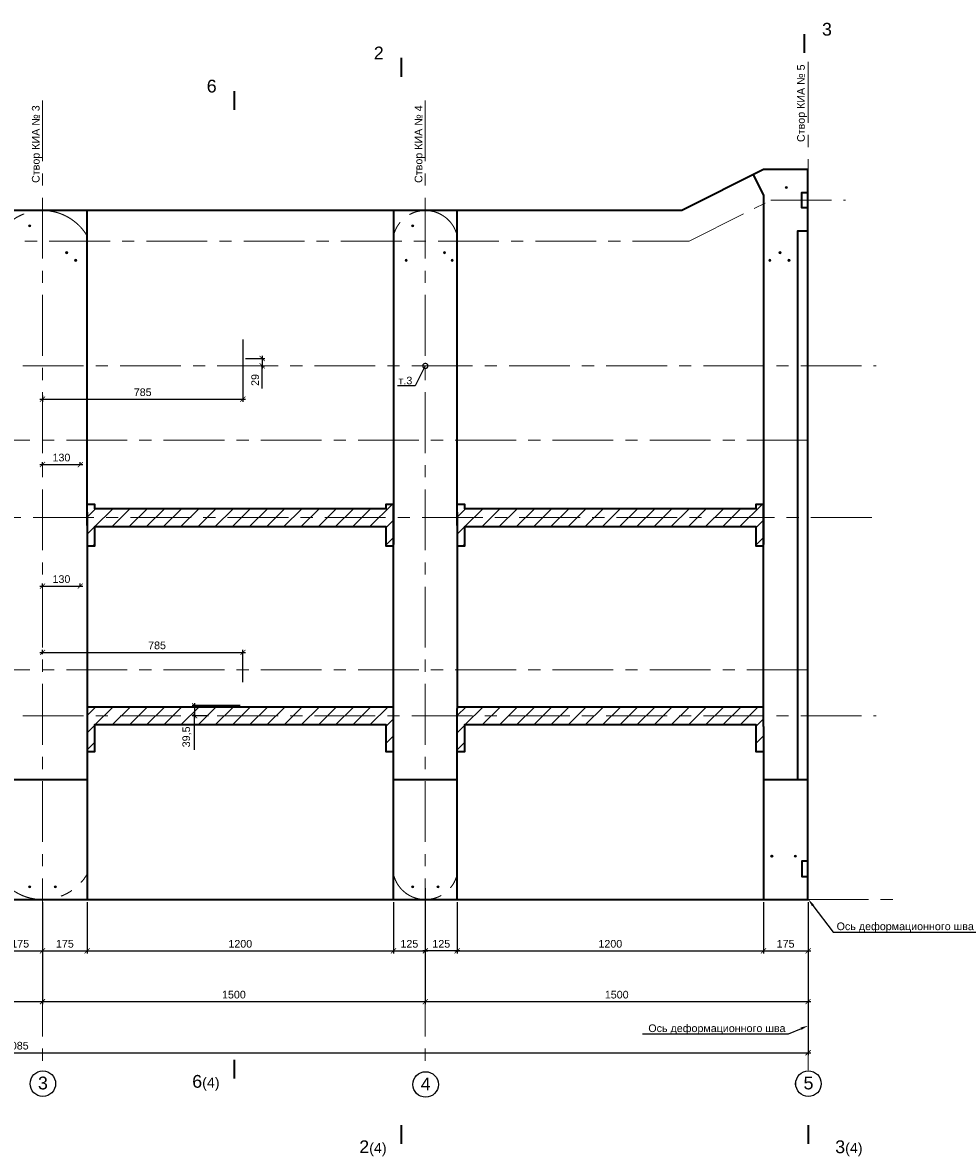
# Model space of a CAD drawing. Header units: millimetres. Extents: x -695122 to 440517, y 417968 to 574899.
# Tile 26 of 39: x 322321 to 358872, y 475344 to 519650. Entities that reach past the tile are written whole.
import ezdxf
from ezdxf import colors
from ezdxf.entities.mleader import LeaderData, LeaderLine
from ezdxf.math import Vec2, Vec3

# ---------------------------------------------------------------- set-up
doc = ezdxf.new("R2010")
doc.units = ezdxf.units.MM
doc.linetypes.add('PHANTOM', pattern=[63.5, 31.75, -6.35, 6.35, -6.35, 6.35, -6.35])
doc.linetypes.add('осевая', pattern=[50.8, 31.75, -6.35, 6.35, -6.35])
for name, color, linetype, lineweight in [('Бетон', 7, 'Continuous', 50), ('ГТО-2_Размеры', 7, 'Continuous', 15), ('Отдел_Выноски(стрелка)', 7, 'Continuous', 15), ('Отдел_Заглавные надписи', 7, 'Continuous', 30), ('Отдел_Разрезы. Сечения. Узлы', 7, 'Continuous', 15)]:
    doc.layers.add(name, color=color, linetype=linetype, lineweight=lineweight)
doc.layers.add('ГП_Штриховки', color=7, linetype='Continuous')
doc.layers.add('Оси', color=1, linetype='осевая')
doc.styles.add('arial', font='arial.ttf')
doc.styles.add('аrial', font='arial.ttf')
doc.styles.add('ариал 0.9', font='arial.ttf', dxfattribs={"width": 0.9})
doc.styles.add('ГТО-2', font='arial.ttf')
doc.styles.add('Рогун1', font='arial.ttf')
doc.dimstyles.new('100 мм', dxfattribs={"dimscale": 100, "dimtxt": 3.5, "dimasz": 2, "dimexe": 1, "dimexo": 1, "dimgap": 1.2, "dimtad": 1, "dimdec": 0, "dimlfac": 0.1, "dimrnd": 0.0001, "dimtxsty": 'Рогун1', "dimblk": 'ARCHTICK', "dimcen": 2.5, "dimdle": 1, "dimaunit": 1, "dimadec": 1, "dimazin": 0, "dimtfac": 1, "dimtdec": 0, "dimtmove": 1, "dimatfit": 3, "dimldrblk": 'ARCHTICK', "dimfxl": 1, "dimtfill": 1, "dimarcsym": 0})

# ---------------------------------------------------------------- blocks, each defined once
blk = doc.blocks.new('_ArchTick')
at = {"color": 0, "linetype": 'ByBlock', "const_width": 0.15}
blk.add_lwpolyline([(-0.5, -0.5), (0.5, 0.5)], dxfattribs=at)
blk = doc.blocks.new('*D14')
at = {"layer": 'Defpoints', "color": 0, "transparency": 16777216}
for p in [(308101, 485289), (323101, 485289), (323101, 481289)]:
    blk.add_point(p, dxfattribs=at)
at = {"layer": 'ГТО-2_Размеры', "color": 0, "lineweight": -2, "transparency": 16777216}
for p, q in [((308101, 485189), (308101, 481189)), ((323101, 485189), (323101, 481189)), ((308001, 481289), (323201, 481289))]:
    blk.add_line(p, q, dxfattribs=at)
at = {"layer": 'ГТО-2_Размеры', "color": 0, "lineweight": -2, "transparency": 16777216, "xscale": 200, "yscale": 200, "zscale": 200, "rotation": 180}
blk.add_blockref('_ArchTick', (308101, 481289), dxfattribs=at)
at = {"layer": 'ГТО-2_Размеры', "color": 0, "lineweight": -2, "transparency": 16777216, "xscale": 200, "yscale": 200, "zscale": 200}
blk.add_blockref('_ArchTick', (323101, 481289), dxfattribs=at)
at = {"layer": 'ГТО-2_Размеры', "color": 0, "transparency": 16777216, "insert": (315601, 481562), "char_height": 300, "attachment_point": 5, "style": 'Рогун1'}
blk.add_mtext('1500', dxfattribs=at)
blk = doc.blocks.new('*D15')
at = {"layer": 'Defpoints', "color": 0, "transparency": 16777216}
for p in [(323101, 485289), (338101, 485289), (338101, 481289)]:
    blk.add_point(p, dxfattribs=at)
at = {"layer": 'ГТО-2_Размеры', "color": 0, "lineweight": -2, "transparency": 16777216}
for p, q in [((323101, 485189), (323101, 481189)), ((338101, 485189), (338101, 481189)), ((323001, 481289), (338201, 481289))]:
    blk.add_line(p, q, dxfattribs=at)
at = {"layer": 'ГТО-2_Размеры', "color": 0, "lineweight": -2, "transparency": 16777216, "xscale": 200, "yscale": 200, "zscale": 200, "rotation": 180}
blk.add_blockref('_ArchTick', (323101, 481289), dxfattribs=at)
at = {"layer": 'ГТО-2_Размеры', "color": 0, "lineweight": -2, "transparency": 16777216, "xscale": 200, "yscale": 200, "zscale": 200}
blk.add_blockref('_ArchTick', (338101, 481289), dxfattribs=at)
at = {"layer": 'ГТО-2_Размеры', "color": 0, "transparency": 16777216, "insert": (330601, 481562), "char_height": 300, "attachment_point": 5, "style": 'Рогун1'}
blk.add_mtext('1500', dxfattribs=at)
blk = doc.blocks.new('*D32')
at = {"layer": 'Defpoints', "color": 0, "transparency": 16777216}
for p in [(338101, 485289), (353101, 485289), (353101, 481289)]:
    blk.add_point(p, dxfattribs=at)
at = {"layer": 'ГТО-2_Размеры', "color": 0, "lineweight": -2, "transparency": 16777216}
for p, q in [((338101, 485189), (338101, 481189)), ((353101, 485189), (353101, 481189)), ((338001, 481289), (353201, 481289))]:
    blk.add_line(p, q, dxfattribs=at)
at = {"layer": 'ГТО-2_Размеры', "color": 0, "lineweight": -2, "transparency": 16777216, "xscale": 200, "yscale": 200, "zscale": 200, "rotation": 180}
blk.add_blockref('_ArchTick', (338101, 481289), dxfattribs=at)
at = {"layer": 'ГТО-2_Размеры', "color": 0, "lineweight": -2, "transparency": 16777216, "xscale": 200, "yscale": 200, "zscale": 200}
blk.add_blockref('_ArchTick', (353101, 481289), dxfattribs=at)
at = {"layer": 'ГТО-2_Размеры', "color": 0, "transparency": 16777216, "insert": (345601, 481562), "char_height": 300, "attachment_point": 5, "style": 'Рогун1'}
blk.add_mtext('1500', dxfattribs=at)
blk = doc.blocks.new('*D33')
at = {"layer": 'Defpoints', "color": 0, "transparency": 16777216}
for p in [(292251, 485289), (353101, 485289), (353101, 479289)]:
    blk.add_point(p, dxfattribs=at)
at = {"layer": 'ГТО-2_Размеры', "color": 0, "lineweight": -2, "transparency": 16777216}
for p, q in [((292251, 485189), (292251, 479189)), ((353101, 485189), (353101, 479189)), ((292151, 479289), (353201, 479289))]:
    blk.add_line(p, q, dxfattribs=at)
at = {"layer": 'ГТО-2_Размеры', "color": 0, "lineweight": -2, "transparency": 16777216, "xscale": 200, "yscale": 200, "zscale": 200, "rotation": 180}
blk.add_blockref('_ArchTick', (292251, 479289), dxfattribs=at)
at = {"layer": 'ГТО-2_Размеры', "color": 0, "lineweight": -2, "transparency": 16777216, "xscale": 200, "yscale": 200, "zscale": 200}
blk.add_blockref('_ArchTick', (353101, 479289), dxfattribs=at)
at = {"layer": 'ГТО-2_Размеры', "color": 0, "transparency": 16777216, "insert": (322091, 479562), "char_height": 300, "attachment_point": 5, "style": 'Рогун1'}
blk.add_mtext('6085', dxfattribs=at)
blk = doc.blocks.new('*D20')
at = {"layer": 'Defpoints', "color": 0, "transparency": 16777216}
for p in [(323101, 485289), (324851, 485289), (324851, 483281)]:
    blk.add_point(p, dxfattribs=at)
at = {"layer": 'ГТО-2_Размеры', "color": 0, "lineweight": -2, "transparency": 16777216}
for p, q in [((323101, 485189), (323101, 483181)), ((324851, 485189), (324851, 483181)), ((323001, 483281), (324951, 483281))]:
    blk.add_line(p, q, dxfattribs=at)
at = {"layer": 'ГТО-2_Размеры', "color": 0, "lineweight": -2, "transparency": 16777216, "xscale": 200, "yscale": 200, "zscale": 200, "rotation": 180}
blk.add_blockref('_ArchTick', (323101, 483281), dxfattribs=at)
at = {"layer": 'ГТО-2_Размеры', "color": 0, "lineweight": -2, "transparency": 16777216, "xscale": 200, "yscale": 200, "zscale": 200}
blk.add_blockref('_ArchTick', (324851, 483281), dxfattribs=at)
at = {"layer": 'ГТО-2_Размеры', "color": 0, "transparency": 16777216, "insert": (323976, 483554), "char_height": 300, "attachment_point": 5, "style": 'Рогун1'}
blk.add_mtext('175', dxfattribs=at)
blk = doc.blocks.new('*D21')
at = {"layer": 'Defpoints', "color": 0, "transparency": 16777216}
for p in [(339351, 485289), (351351, 485289), (351351, 483281)]:
    blk.add_point(p, dxfattribs=at)
at = {"layer": 'ГТО-2_Размеры', "color": 0, "lineweight": -2, "transparency": 16777216}
for p, q in [((339351, 485189), (339351, 483181)), ((351351, 485189), (351351, 483181)), ((339251, 483281), (351451, 483281))]:
    blk.add_line(p, q, dxfattribs=at)
at = {"layer": 'ГТО-2_Размеры', "color": 0, "lineweight": -2, "transparency": 16777216, "xscale": 200, "yscale": 200, "zscale": 200, "rotation": 180}
blk.add_blockref('_ArchTick', (339351, 483281), dxfattribs=at)
at = {"layer": 'ГТО-2_Размеры', "color": 0, "lineweight": -2, "transparency": 16777216, "xscale": 200, "yscale": 200, "zscale": 200}
blk.add_blockref('_ArchTick', (351351, 483281), dxfattribs=at)
at = {"layer": 'ГТО-2_Размеры', "color": 0, "transparency": 16777216, "insert": (345351, 483554), "char_height": 300, "attachment_point": 5, "style": 'Рогун1'}
blk.add_mtext('1200', dxfattribs=at)
blk = doc.blocks.new('*D22')
at = {"layer": 'Defpoints', "color": 0, "transparency": 16777216}
for p in [(338101, 485836), (339351, 485289), (338101, 483281)]:
    blk.add_point(p, dxfattribs=at)
at = {"layer": 'ГТО-2_Размеры', "color": 0, "lineweight": -2, "transparency": 16777216}
for p, q in [((338101, 485736), (338101, 483181)), ((339351, 485189), (339351, 483181)), ((339451, 483281), (338001, 483281))]:
    blk.add_line(p, q, dxfattribs=at)
at = {"layer": 'ГТО-2_Размеры', "color": 0, "lineweight": -2, "transparency": 16777216, "xscale": 200, "yscale": 200, "zscale": 200, "rotation": 180}
blk.add_blockref('_ArchTick', (338101, 483281), dxfattribs=at)
at = {"layer": 'ГТО-2_Размеры', "color": 0, "lineweight": -2, "transparency": 16777216, "xscale": 200, "yscale": 200, "zscale": 200}
blk.add_blockref('_ArchTick', (339351, 483281), dxfattribs=at)
at = {"layer": 'ГТО-2_Размеры', "color": 0, "transparency": 16777216, "insert": (338726, 483554), "char_height": 300, "attachment_point": 5, "style": 'Рогун1'}
blk.add_mtext('125', dxfattribs=at)
blk = doc.blocks.new('*D23')
at = {"layer": 'Defpoints', "color": 0, "transparency": 16777216}
for p in [(324851, 485289), (336851, 485289), (336851, 483281)]:
    blk.add_point(p, dxfattribs=at)
at = {"layer": 'ГТО-2_Размеры', "color": 0, "lineweight": -2, "transparency": 16777216}
for p, q in [((324851, 485189), (324851, 483181)), ((336851, 485189), (336851, 483181)), ((324751, 483281), (336951, 483281))]:
    blk.add_line(p, q, dxfattribs=at)
at = {"layer": 'ГТО-2_Размеры', "color": 0, "lineweight": -2, "transparency": 16777216, "xscale": 200, "yscale": 200, "zscale": 200, "rotation": 180}
blk.add_blockref('_ArchTick', (324851, 483281), dxfattribs=at)
at = {"layer": 'ГТО-2_Размеры', "color": 0, "lineweight": -2, "transparency": 16777216, "xscale": 200, "yscale": 200, "zscale": 200}
blk.add_blockref('_ArchTick', (336851, 483281), dxfattribs=at)
at = {"layer": 'ГТО-2_Размеры', "color": 0, "transparency": 16777216, "insert": (330851, 483554), "char_height": 300, "attachment_point": 5, "style": 'Рогун1'}
blk.add_mtext('1200', dxfattribs=at)
blk = doc.blocks.new('*D24')
at = {"layer": 'Defpoints', "color": 0, "transparency": 16777216}
for p in [(338101, 485836), (336851, 485289), (338101, 483281)]:
    blk.add_point(p, dxfattribs=at)
at = {"layer": 'ГТО-2_Размеры', "color": 0, "lineweight": -2, "transparency": 16777216}
for p, q in [((338101, 485736), (338101, 483181)), ((336851, 485189), (336851, 483181)), ((336751, 483281), (338201, 483281))]:
    blk.add_line(p, q, dxfattribs=at)
at = {"layer": 'ГТО-2_Размеры', "color": 0, "lineweight": -2, "transparency": 16777216, "xscale": 200, "yscale": 200, "zscale": 200, "rotation": 180}
blk.add_blockref('_ArchTick', (336851, 483281), dxfattribs=at)
at = {"layer": 'ГТО-2_Размеры', "color": 0, "lineweight": -2, "transparency": 16777216, "xscale": 200, "yscale": 200, "zscale": 200}
blk.add_blockref('_ArchTick', (338101, 483281), dxfattribs=at)
at = {"layer": 'ГТО-2_Размеры', "color": 0, "transparency": 16777216, "insert": (337476, 483554), "char_height": 300, "attachment_point": 5, "style": 'Рогун1'}
blk.add_mtext('125', dxfattribs=at)
blk = doc.blocks.new('*D35')
at = {"layer": 'Defpoints', "color": 0, "transparency": 16777216}
for p in [(351351, 485289), (353101, 485289), (353101, 483281)]:
    blk.add_point(p, dxfattribs=at)
at = {"layer": 'ГТО-2_Размеры', "color": 0, "lineweight": -2, "transparency": 16777216}
for p, q in [((351351, 485189), (351351, 483181)), ((353101, 485189), (353101, 483181)), ((351251, 483281), (353201, 483281))]:
    blk.add_line(p, q, dxfattribs=at)
at = {"layer": 'ГТО-2_Размеры', "color": 0, "lineweight": -2, "transparency": 16777216, "xscale": 200, "yscale": 200, "zscale": 200, "rotation": 180}
blk.add_blockref('_ArchTick', (351351, 483281), dxfattribs=at)
at = {"layer": 'ГТО-2_Размеры', "color": 0, "lineweight": -2, "transparency": 16777216, "xscale": 200, "yscale": 200, "zscale": 200}
blk.add_blockref('_ArchTick', (353101, 483281), dxfattribs=at)
at = {"layer": 'ГТО-2_Размеры', "color": 0, "transparency": 16777216, "insert": (352219, 483554), "char_height": 300, "attachment_point": 5, "style": 'Рогун1'}
blk.add_mtext('175', dxfattribs=at)
blk = doc.blocks.new('*D73')
at = {"layer": 'Defpoints', "color": 0, "transparency": 16777216}
for p in [(321351, 485289), (323101, 485289), (323101, 483285)]:
    blk.add_point(p, dxfattribs=at)
at = {"layer": 'ГТО-2_Размеры', "color": 0, "lineweight": -2, "transparency": 16777216}
for p, q in [((321351, 485189), (321351, 483185)), ((323101, 485189), (323101, 483185)), ((321251, 483285), (323201, 483285))]:
    blk.add_line(p, q, dxfattribs=at)
at = {"layer": 'ГТО-2_Размеры', "color": 0, "lineweight": -2, "transparency": 16777216, "xscale": 200, "yscale": 200, "zscale": 200, "rotation": 180}
blk.add_blockref('_ArchTick', (321351, 483285), dxfattribs=at)
at = {"layer": 'ГТО-2_Размеры', "color": 0, "lineweight": -2, "transparency": 16777216, "xscale": 200, "yscale": 200, "zscale": 200}
blk.add_blockref('_ArchTick', (323101, 483285), dxfattribs=at)
at = {"layer": 'ГТО-2_Размеры', "color": 0, "transparency": 16777216, "insert": (322226, 483558), "char_height": 300, "attachment_point": 5, "style": 'Рогун1'}
blk.add_mtext('175', dxfattribs=at)
blk = doc.blocks.new('_DotSmall')
at = {"color": 0, "linetype": 'ByBlock', "const_width": 0.5}
blk.add_lwpolyline([(-0.0625, 0, 1), (0.0625, 0, 1)], format="xyb", close=True, dxfattribs=at)
blk = doc.blocks.new('*D297')
at = {"layer": 'Defpoints', "color": 0, "transparency": 16777216}
for p in [(330951, 494974), (323101, 494801), (330951, 493708)]:
    blk.add_point(p, dxfattribs=at)
at = {"layer": 'ГТО-2_Размеры', "color": 0, "lineweight": -2, "transparency": 16777216}
for p, q in [((323001, 494974), (331051, 494974)), ((323101, 494901), (323101, 495074)), ((330951, 493808), (330951, 495074))]:
    blk.add_line(p, q, dxfattribs=at)
at = {"layer": 'ГТО-2_Размеры', "color": 0, "lineweight": -2, "transparency": 16777216, "xscale": 200, "yscale": 200, "zscale": 200, "rotation": 180}
blk.add_blockref('_ArchTick', (323101, 494974), dxfattribs=at)
at = {"layer": 'ГТО-2_Размеры', "color": 0, "lineweight": -2, "transparency": 16777216, "xscale": 200, "yscale": 200, "zscale": 200}
blk.add_blockref('_ArchTick', (330951, 494974), dxfattribs=at)
at = {"layer": 'ГТО-2_Размеры', "color": 0, "transparency": 16777216, "insert": (327589, 495247), "char_height": 300, "attachment_point": 5, "style": 'Рогун1'}
blk.add_mtext('785', dxfattribs=at)
blk = doc.blocks.new('*D298')
at = {"layer": 'Defpoints', "color": 0, "transparency": 16777216}
for p in [(330949, 492889), (329060, 492494), (329702, 492494)]:
    blk.add_point(p, dxfattribs=at)
at = {"layer": 'ГТО-2_Размеры', "color": 0, "lineweight": -2, "transparency": 16777216}
for p, q in [((330849, 492889), (328960, 492889)), ((329060, 492989), (329060, 492394)), ((329602, 492494), (328960, 492494)), ((329060, 491153), (329060, 492494))]:
    blk.add_line(p, q, dxfattribs=at)
at = {"layer": 'ГТО-2_Размеры', "color": 0, "lineweight": -2, "transparency": 16777216, "xscale": 200, "yscale": 200, "zscale": 200}
for p, rotation in [((329060, 492889), 90), ((329060, 492494), 270)]:
    blk.add_blockref('_ArchTick', p, dxfattribs=dict(at, rotation=rotation))
at = {"layer": 'ГТО-2_Размеры', "color": 0, "transparency": 16777216, "insert": (328760, 491663), "char_height": 300, "attachment_point": 5, "rotation": 90, "style": 'Рогун1'}
blk.add_mtext('39,5', dxfattribs=at)
blk = doc.blocks.new('*D299')
at = {"layer": 'Defpoints', "color": 0, "transparency": 16777216}
for p in [(330951, 506489), (331564, 506199), (331708, 506199)]:
    blk.add_point(p, dxfattribs=at)
at = {"layer": 'ГТО-2_Размеры', "color": 0, "lineweight": -2, "transparency": 16777216}
for p, q in [((331051, 506489), (331808, 506489)), ((331708, 506589), (331708, 506099)), ((331664, 506199), (331808, 506199)), ((331708, 505311), (331708, 506199))]:
    blk.add_line(p, q, dxfattribs=at)
at = {"layer": 'ГТО-2_Размеры', "color": 0, "lineweight": -2, "transparency": 16777216, "xscale": 200, "yscale": 200, "zscale": 200}
for p, rotation in [((331708, 506489), 90), ((331708, 506199), 270)]:
    blk.add_blockref('_ArchTick', p, dxfattribs=dict(at, rotation=rotation))
at = {"layer": 'ГТО-2_Размеры', "color": 0, "transparency": 16777216, "insert": (331434, 505648), "char_height": 300, "attachment_point": 5, "rotation": 90, "style": 'Рогун1'}
blk.add_mtext('29', dxfattribs=at)
blk = doc.blocks.new('*D300')
at = {"layer": 'Defpoints', "color": 0, "transparency": 16777216}
for p in [(330951, 507328), (323101, 505136), (330951, 504893)]:
    blk.add_point(p, dxfattribs=at)
at = {"layer": 'ГТО-2_Размеры', "color": 0, "lineweight": -2, "transparency": 16777216}
for p, q in [((330951, 507228), (330951, 504793)), ((323001, 504893), (331051, 504893)), ((323101, 505036), (323101, 504793))]:
    blk.add_line(p, q, dxfattribs=at)
at = {"layer": 'ГТО-2_Размеры', "color": 0, "lineweight": -2, "transparency": 16777216, "xscale": 200, "yscale": 200, "zscale": 200, "rotation": 180}
blk.add_blockref('_ArchTick', (323101, 504893), dxfattribs=at)
at = {"layer": 'ГТО-2_Размеры', "color": 0, "lineweight": -2, "transparency": 16777216, "xscale": 200, "yscale": 200, "zscale": 200}
blk.add_blockref('_ArchTick', (330951, 504893), dxfattribs=at)
at = {"layer": 'ГТО-2_Размеры', "color": 0, "transparency": 16777216, "insert": (327026, 505166), "char_height": 300, "attachment_point": 5, "style": 'Рогун1'}
blk.add_mtext('785', dxfattribs=at)
blk = doc.blocks.new('*D307')
at = {"layer": 'Defpoints', "color": 0, "transparency": 16777216}
for p in [(323101, 502233), (324582, 502333), (324582, 502233)]:
    blk.add_point(p, dxfattribs=at)
at = {"layer": 'ГТО-2_Размеры', "color": 0, "lineweight": -2, "transparency": 16777216}
for p, q in [((323001, 502333), (324682, 502333)), ((323101, 502333), (323101, 502433)), ((324582, 502333), (324582, 502433))]:
    blk.add_line(p, q, dxfattribs=at)
at = {"layer": 'ГТО-2_Размеры', "color": 0, "lineweight": -2, "transparency": 16777216, "xscale": 200, "yscale": 200, "zscale": 200, "rotation": 180}
blk.add_blockref('_ArchTick', (323101, 502333), dxfattribs=at)
at = {"layer": 'ГТО-2_Размеры', "color": 0, "lineweight": -2, "transparency": 16777216, "xscale": 200, "yscale": 200, "zscale": 200}
blk.add_blockref('_ArchTick', (324582, 502333), dxfattribs=at)
at = {"layer": 'ГТО-2_Размеры', "color": 0, "transparency": 16777216, "insert": (323842, 502606), "char_height": 300, "attachment_point": 5, "style": 'Рогун1'}
blk.add_mtext('130', dxfattribs=at)
blk = doc.blocks.new('*D308')
at = {"layer": 'Defpoints', "color": 0, "transparency": 16777216}
for p in [(324582, 497571), (323101, 497471), (324582, 497471)]:
    blk.add_point(p, dxfattribs=at)
at = {"layer": 'ГТО-2_Размеры', "color": 0, "lineweight": -2, "transparency": 16777216}
for p, q in [((323001, 497571), (324682, 497571)), ((323101, 497571), (323101, 497671)), ((324582, 497571), (324582, 497671))]:
    blk.add_line(p, q, dxfattribs=at)
at = {"layer": 'ГТО-2_Размеры', "color": 0, "lineweight": -2, "transparency": 16777216, "xscale": 200, "yscale": 200, "zscale": 200, "rotation": 180}
blk.add_blockref('_ArchTick', (323101, 497571), dxfattribs=at)
at = {"layer": 'ГТО-2_Размеры', "color": 0, "lineweight": -2, "transparency": 16777216, "xscale": 200, "yscale": 200, "zscale": 200}
blk.add_blockref('_ArchTick', (324582, 497571), dxfattribs=at)
at = {"layer": 'ГТО-2_Размеры', "color": 0, "transparency": 16777216, "insert": (323842, 497844), "char_height": 300, "attachment_point": 5, "style": 'Рогун1'}
blk.add_mtext('130', dxfattribs=at)

msp = doc.modelspace()

# ---------------------------------------------------------------- hatches: boundary and pattern name
h = msp.add_hatch()
h.set_pattern_fill('ANSI31', color=256, scale=150)
h.set_pattern_definition([(45, (30000, 0), (-336.7596, 336.7596), [])])
h.paths.add_polyline_path([(324851.4422325, 499143.5576152), (325151.4422325, 499143.5576152), (325151.4422325, 499903.5576152), (336551.4422326, 499903.5576152), (336551.4422326, 499143.5576152), (336851.4422326, 499143.5576152), (336851.4422326, 500773.5576152), (336551.4422326, 500773.5576152), (336551.4422326, 500603.5576152), (325151.4422325, 500603.5576152), (325151.4422325, 500773.5576152), (324851.4422325, 500773.5576152)])
h = msp.add_hatch()
h.set_pattern_fill('ANSI31', color=256, scale=150)
h.set_pattern_definition([(45, (44500, -3e-09), (-336.7596, 336.7596), [])])
h.paths.add_polyline_path([(339351.4422325, 499143.5576152), (339651.4422325, 499143.5576152), (339651.4422325, 499903.5576152), (351051.4422326, 499903.5576152), (351051.4422326, 499143.5576152), (351351.4422326, 499143.5576152), (351351.4422326, 500773.5576152), (351051.4422326, 500773.5576152), (351051.4422326, 500603.5576152), (339651.4422325, 500603.5576152), (339651.4422325, 500773.5576152), (339351.4422325, 500773.5576152)])
at = {"ltscale": 100}
h = msp.add_hatch(dxfattribs=at)
h.set_pattern_fill('ANSI31', color=256, scale=150)
h.set_pattern_definition([(45, (-36635.67, -151191.8), (-336.7596, 336.7596), [])])
h.paths.add_polyline_path([(324851.442233, 492843.5576157), (336851.4422326, 492843.5576157), (336851.4422322, 492082.5576157), (336851.4422322, 491084.5576157), (336551.4422326, 491084.5576157), (336551.4422326, 492143.5576157), (325151.4422325, 492143.5576157), (325151.4422325, 491084.5576157), (324851.4422325, 491084.5576157)])
h = msp.add_hatch(dxfattribs=at)
h.set_pattern_fill('ANSI31', color=256, scale=150)
h.set_pattern_definition([(45, (-22135.67, -151191.8), (-336.7596, 336.7596), [])])
h.paths.add_polyline_path([(339351.4422331, 492843.5576152), (351351.4422327, 492843.5576152), (351351.4422322, 492082.5576152), (351351.4422322, 491084.5576152), (351051.4422327, 491084.5576152), (351051.4422327, 492143.5576152), (339651.4422326, 492143.5576152), (339651.4422326, 491084.5576152), (339351.4422326, 491084.5576152)])
at = {"layer": 'ГП_Штриховки', "true_color": 0x000000, "transparency": 33554610}
h = msp.add_hatch(color=18, dxfattribs=at)
h.dxf.hatch_style = 1
h.paths.add_polyline_path([(352295.4422325, 513188.5576145, 1), (352207.4422325, 513188.5576145, 1)])
h = msp.add_hatch(color=18, dxfattribs=at)
h.dxf.hatch_style = 1
h.paths.add_polyline_path([(322645.4412629, 511688.5576131, 1), (322557.4412629, 511688.5576131, 1)])
h = msp.add_hatch(color=18, dxfattribs=at)
h.dxf.hatch_style = 1
h.paths.add_polyline_path([(337645.4403476, 511688.557613, 1), (337557.4403476, 511688.557613, 1)])
h = msp.add_hatch(color=18, dxfattribs=at)
h.dxf.hatch_style = 1
h.paths.add_polyline_path([(324007.4412629, 510638.5576131, 1), (324095.4412629, 510638.5576131, 1)])
h = msp.add_hatch(color=18, dxfattribs=at)
h.dxf.hatch_style = 1
h.paths.add_polyline_path([(338895.4403476, 510638.5576131, 1), (338807.4403476, 510638.5576131, 1)])
h = msp.add_hatch(color=18, dxfattribs=at)
h.dxf.hatch_style = 1
h.paths.add_polyline_path([(351957.4422325, 510638.5576145, 1), (352045.4422325, 510638.5576145, 1)])
h = msp.add_hatch(color=18, dxfattribs=at)
h.dxf.hatch_style = 1
h.paths.add_polyline_path([(324445.4412629, 510338.5576131, 1), (324357.4412629, 510338.5576131, 1)])
h = msp.add_hatch(color=18, dxfattribs=at)
h.dxf.hatch_style = 1
h.paths.add_polyline_path([(337395.4403476, 510338.5576131, 1), (337307.4403476, 510338.5576131, 1)])
h = msp.add_hatch(color=18, dxfattribs=at)
h.dxf.hatch_style = 1
h.paths.add_polyline_path([(339195.4403476, 510338.5576131, 1), (339107.4403476, 510338.5576131, 1)])
h = msp.add_hatch(color=18, dxfattribs=at)
h.dxf.hatch_style = 1
h.paths.add_polyline_path([(351645.4422325, 510338.5576145, 1), (351557.4422325, 510338.5576145, 1)])
h = msp.add_hatch(color=18, dxfattribs=at)
h.dxf.hatch_style = 1
h.paths.add_polyline_path([(352395.4422325, 510338.5576145, 1), (352307.4422325, 510338.5576145, 1)])
h = msp.add_hatch(color=18, dxfattribs=at)
h.dxf.hatch_style = 1
h.paths.add_polyline_path([(351725.4422325, 486988.5576152, 1), (351637.4422325, 486988.5576152, 1)])
h = msp.add_hatch(color=18, dxfattribs=at)
h.dxf.hatch_style = 1
h.paths.add_polyline_path([(352645.4422325, 486988.5576152, 1), (352557.4422325, 486988.5576152, 1)])
h = msp.add_hatch(color=18, dxfattribs=at)
h.dxf.hatch_style = 1
h.paths.add_polyline_path([(322645.4421797, 485788.5576152, 1), (322557.4421797, 485788.5576152, 1)])
h = msp.add_hatch(color=18, dxfattribs=at)
h.dxf.hatch_style = 1
h.paths.add_polyline_path([(323645.4422325, 485788.5576152, 1), (323557.4422325, 485788.5576152, 1)])
h = msp.add_hatch(color=18, dxfattribs=at)
h.dxf.hatch_style = 1
h.paths.add_polyline_path([(337645.4419606, 485788.5576152, 1), (337557.4419606, 485788.5576152, 1)])
h = msp.add_hatch(color=18, dxfattribs=at)
h.dxf.hatch_style = 1
h.paths.add_polyline_path([(338645.4420135, 485788.5576152, 1), (338557.4420135, 485788.5576152, 1)])

# ---------------------------------------------------------------- linework, layer by layer
at = {"lineweight": 20}
for centre in [(352251.4422325, 513188.5576145), (352251.4422325, 513188.5576145), (322601.4412629, 511688.5576131), (322601.4412629, 511688.5576131), (337601.4403476, 511688.557613), (337601.4403476, 511688.557613), (324051.4412629, 510638.5576131), (338851.4403476, 510638.5576131), (338851.4403476, 510638.5576131), (352001.4422325, 510638.5576145), (352001.4422325, 510638.5576145), (324401.4412629, 510338.5576131), (324401.4412629, 510338.5576131), (337351.4403476, 510338.5576131), (337351.4403476, 510338.5576131), (339151.4403476, 510338.5576131), (339151.4403476, 510338.5576131), (351601.4422325, 510338.5576145), (351601.4422325, 510338.5576145), (352351.4422325, 510338.5576145), (352351.4422325, 510338.5576145), (351681.4422325, 486988.5576152), (351681.4422325, 486988.5576152), (352601.4422325, 486988.5576152), (352601.4422325, 486988.5576152), (322601.4421797, 485788.5576152), (322601.4421797, 485788.5576152), (323601.4422325, 485788.5576152), (323601.4422325, 485788.5576152), (337601.4419606, 485788.5576152), (337601.4419606, 485788.5576152), (338601.4420135, 485788.5576152), (338601.4420135, 485788.5576152)]:
    msp.add_circle(centre, 44, dxfattribs=at)
at = {"color": 30, "true_color": 0xf26722}
msp.add_circle((351681.4422325, 486988.5576152), 36.3686487, dxfattribs=at)
at = {"layer": 'Defpoints', "linetype": 'PHANTOM', "lineweight": 0, "ltscale": 75}
for points in [[(324851.442234, 500458.5576202), (324851.4422322, 511288.5576157, 0.5714285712), (321351.4422328, 511288.5576157), (321351.4422341, 500458.5576152)], [(336851.4422326, 500458.5576152), (336851.4422326, 511288.5576152, -0.8), (339351.4422326, 511288.5576153), (339351.4422326, 500458.5576152)], [(321351.4422325, 499458.5576152), (321351.4422328, 486288.5576148, 0.5714285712), (324851.4422323, 486288.5576148), (324851.4422325, 499458.5576202)], [(339351.4422326, 499458.5576152), (339351.4422326, 486288.557615, -0.8), (336851.4422326, 486288.5576156), (336851.4422326, 499458.5576152)]]:
    msp.add_lwpolyline(points, format="xyb", dxfattribs=at)
at = {"layer": 'Бетон', "color": 2, "lineweight": 35, "ltscale": 10}
msp.add_lwpolyline([(353086.4422325, 512288.5576152), (353086.4422325, 513888.5576152), (351351.4422334, 513888.5576152), (348151.4422334, 512288.5576152), (292251.4422325, 512288.5576152), (292251.4422325, 485288.5576152), (353086.4422325, 485288.5576152)], close=True, dxfattribs=at)
for points in [[(350951.4422334, 513688.5576152), (351351.4422334, 512888.5576152)], [(351351.4422334, 512888.5576152), (351351.4422334, 499943.5576152)], [(353086.4422325, 512388.5576152), (352851.4422325, 512388.5576166), (352851.4422325, 512988.5576166), (353086.4422325, 512988.5576152)], [(324851.442233, 499943.5576152), (324851.442233, 512288.5576152)], [(336851.4422326, 512288.5576152), (336851.4422326, 499943.5576152)], [(339351.4422326, 499943.5576152), (339351.4422326, 512288.5576152)], [(352701.4422325, 489988.5576151), (352701.4422325, 511488.5576152), (353086.4422325, 511488.5576152)], [(324851.4422325, 499143.5576152), (325151.4422325, 499143.5576152), (325151.4422325, 499903.5576152), (336551.4422326, 499903.5576152), (336551.4422326, 499143.5576152), (336851.4422326, 499143.5576152), (336851.4422326, 500773.5576152), (336551.4422326, 500773.5576152), (336551.4422326, 500603.5576152), (325151.4422325, 500603.5576152), (325151.4422325, 500773.5576152), (324851.4422325, 500773.5576152)], [(339351.4422325, 499143.5576162), (339651.4422325, 499143.5576162), (339651.4422325, 499903.5576162), (351051.4422326, 499903.5576162), (351051.4422326, 499143.5576162), (351351.4422326, 499143.5576162), (351351.4422326, 500773.5576162), (351051.4422326, 500773.5576162), (351051.4422326, 500603.5576162), (339651.4422325, 500603.5576162), (339651.4422325, 500773.5576162), (339351.4422325, 500773.5576162)], [(324851.442233, 500468.5576152), (324851.442233, 499203.5576152)], [(336851.4422326, 500468.5576152), (336851.4422326, 499203.5576152)], [(339351.4422326, 500468.5576152), (339351.4422326, 499203.5576152)], [(351351.4422341, 500468.5576153), (351351.4422326, 499203.5576152)], [(324851.4422325, 499193.5576152), (324851.4422325, 492772.5576152)], [(336851.4422326, 492772.5576152), (336851.4422326, 499193.5576152)], [(339351.4422326, 499193.5576152), (339351.4422326, 492772.5576152)], [(351351.4422328, 492072.5576152), (351351.4422326, 499193.5576152)], [(324851.4422324, 492788.5576154), (324851.4422323, 492082.5576152)], [(324851.4422325, 492843.5576152), (336851.4422326, 492843.5576152)], [(336851.4422326, 485288.5576152), (336851.4422326, 492772.5576152)], [(339351.4422326, 485288.5576152), (339351.4422326, 492772.5576152)], [(339351.4422327, 492843.5576152), (351351.4422328, 492843.5576152)], [(324851.4422324, 492072.5576152), (324851.4422323, 492072.5576152), (324851.4422323, 485288.5576152)], [(324851.4422325, 491084.5576152), (325151.4422325, 491084.5576152), (325151.4422325, 492143.5576152), (336551.4422326, 492143.5576152), (336551.4422326, 491084.5576152), (336851.4422326, 491084.5576152)], [(339351.4422327, 491084.5576152), (339651.4422327, 491084.5576152), (339651.4422327, 492143.5576152), (351051.4422328, 492143.5576152), (351051.4422328, 491084.5576152), (351351.4422328, 491084.5576152)], [(351351.4422328, 492072.5576152), (351351.4422328, 485288.5576152)], [(321351.4422327, 489988.5576152), (324851.4422323, 489988.5576152)], [(336851.4422326, 489988.5576153), (339351.4422326, 489988.5576153)], [(351351.4422327, 489988.5576151), (353086.4422325, 489988.5576151)], [(353086.4422325, 486788.5576152), (352851.4422325, 486788.5576152), (352851.4422325, 486188.5576152), (353086.4422325, 486188.5576152)]]:
    msp.add_lwpolyline(points, dxfattribs=at)
at = {"layer": 'Оси', "linetype": 'осевая', "lineweight": 15, "ltscale": 75}
for p, q in [((284230.6417456, 506198.5576152), (355767.633075, 506198.5576152)), ((353086.4422325, 503288.5576152), (292251.4422325, 503288.5576152)), ((284633.0380671, 500253.5576152), (355767.633075, 500253.5576152)), ((353086.4422325, 494288.5576152), (292251.4422325, 494288.5576152)), ((284230.6417456, 492493.5576152), (355767.633075, 492493.5576152))]:
    msp.add_line(p, q, dxfattribs=at)
for points in [[(353101.4422325, 518109.664437), (353101.4422325, 478544.258895)], [(323101.4422325, 516597.3315541), (323101.4422325, 478544.258895)], [(338101.4422325, 516597.3315541), (338101.4422325, 478544.258895)], [(285263.7762879, 511088.5576152), (348434.6821679, 511088.5576152), (351634.6821679, 512688.5576167), (354568.1190212, 512688.5576166)], [(353086.4422325, 485288.5576152), (356763.3457118, 485288.5576152)]]:
    msp.add_lwpolyline(points, dxfattribs=at)
at = {"layer": 'Отдел_Разрезы. Сечения. Узлы'}
for points in [[(352956.792127, 518453.6291914, 75, 75, 0), (352956.7491661, 519203.6291902, 75, 75, 0), (352956.7634864, 518953.6291907, 0, 100, 0), (353456.7634856, 518953.6578313, 0, 0, 0), (354206.7634844, 518953.7007922, 0, 0, 0)], [(337159.0806472, 517522.6246729, 75, 75, 0), (337159.1236081, 518272.6246718, 75, 75, 0), (337159.1092878, 518022.6246722, 0, 100, 0), (336659.1092886, 518022.6533128, 0, 0, 0), (335909.1092899, 518022.6962738, 0, 0, 0)], [(330612.8505254, 516225.8019084, 75, 75, 0), (330612.8934863, 516975.8019072, 75, 75, 0), (330612.879166, 516725.8019077, 0, 100, 0), (330112.8791668, 516725.8305483, 0, 0, 0), (329362.8791681, 516725.8735092, 0, 0, 0)], [(330612.8505254, 479022.1818704, 75, 75, 0), (330612.3053577, 478272.1820686, 75, 75, 0), (330612.4870803, 478522.1820025, 0, 100, 0), (330112.4872123, 478522.5454476, 0, 0, 0), (329362.4874105, 478523.0906153, 0, 0, 0)], [(337159.0806472, 476458.491528, 75, 75, 0), (337158.5354795, 475708.4917261, 75, 75, 0), (337158.7172021, 475958.4916601, 0, 100, 0), (336658.7173341, 475958.8551052, 0, 0, 0), (335908.7175323, 475959.4002729, 0, 0, 0)], [(353112.3234158, 476458.491528, 75, 75, 0), (353112.8685835, 475708.4917261, 75, 75, 0), (353112.6868609, 475958.4916601, 0, 100, 0), (353612.6867288, 475958.8551052, 0, 0, 0), (354362.6865307, 475959.4002729, 0, 0, 0)]]:
    msp.add_lwpolyline(points, format="xyseb", dxfattribs=at)

# ---------------------------------------------------------------- texts
at = {"char_height": 2.5, "attachment_point": 1, "style": 'аrial'}
for s, insert in [('{\\H200x;6\\H0.8x;(4)}', (328967.2591102, 478416.1773089)), ('{\\H200x;2\\H0.8x;(4)}', (335513.489232, 475852.4869664)), ('{\\H200x;3\\H0.8x;(4)}', (354163.6722232, 475852.4869664))]:
    msp.add_mtext_dynamic_manual_height_columns(s, width=3148.469281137, gutter_width=12.5, heights=[0], dxfattribs=dict(at, insert=insert))
at = {"layer": 'Отдел_Заглавные надписи', "char_height": 300, "width": 5865.721254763, "attachment_point": 5, "rotation": 90, "style": 'ГТО-2'}
for s, insert in [('\\pxqc;Створ КИА № 5', (352865.0024194, 516490.3324408)), ('\\pxqc;Створ КИА № 3', (322880.0024194, 514889.0454809)), ('\\pxqc;Створ КИА № 4', (337880.0024194, 514889.0454809))]:
    msp.add_mtext(s, dxfattribs=dict(at, insert=insert))
at = {"layer": 'Отдел_Разрезы. Сечения. Узлы', "style": 'ариал 0.9'}
msp.add_text('3', height=500, dxfattribs=at).set_placement((353644.3649766, 519141.1877587, 1507.2841379))
for s, p in [('2', (336081.6715084, 518210.1832402, 1507.2841379)), ('6', (329535.4413866, 516913.3604757, 1507.2841379))]:
    msp.add_text(s, height=500, rotation=360, dxfattribs=at).set_placement(p)

# ---------------------------------------------------------------- dimensions: what is measured, and where the dimension line sits
at = {"layer": 'ГТО-2_Размеры'}
for base, p1, p2, override, picture, middle in [((330951.4419130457, 504892.6239675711), (323101.4422325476, 505135.6957543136), (330951.4419130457, 507328.2802418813), {"dimtxt": 3, "dimdec": 6, "dimtfill": 0}, '*D300', (327026.4420727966, 504892.6239675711)), ((330951.4419130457, 494974.2426811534), (323101.4418600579, 494800.5153149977), (330951.4419130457, 493707.8554567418), {"dimscale": 100, "dimtxt": 3, "dimdec": 6, "dimtfill": 0}, '*D297', (327588.780909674, 494974.2426811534)), ((338101.4422325, 483281.0576152), (336851.4422326, 485288.5576152), (338101.4422325, 485835.8387233), {"dimscale": 100, "dimtxt": 3, "dimdec": 6, "dimtfill": 0}, '*D24', (337476.4422326, 483281.0576152)), ((338101.4422325, 483281.0576152), (339351.4422326, 485288.5576152), (338101.4422325, 485835.8387233), {"dimscale": 100, "dimtxt": 3, "dimdec": 6, "dimtfill": 0}, '*D22', (338726.4422326, 483281.0576152)), ((353101.4422325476, 479288.5576152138), (292251.4422325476, 485288.5576152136), (353101.4422325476, 485288.5576152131), {"dimtxt": 3, "dimdec": 6, "dimtfill": 0}, '*D33', (322091.3819572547, 479288.5576152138)), ((323101.4422325, 483284.8076152), (321351.4422328, 485288.5576152), (323101.4422325, 485288.5576152), {"dimscale": 100, "dimtxt": 3, "dimdec": 6, "dimtfill": 0}, '*D73', (322226.4422327, 483284.8076152)), ((324851.4422323, 483281.0576152), (323101.4421797, 485288.5576152), (324851.4422323, 485288.5576152), {"dimscale": 100, "dimtxt": 3, "dimdec": 6, "dimtfill": 0}, '*D20', (323976.442206, 483281.0576152)), ((353101.4422325, 483281.0576152), (351351.4422328, 485288.5576152), (353101.4422325, 485288.5576152), {"dimscale": 100, "dimtxt": 3, "dimdec": 6, "dimtfill": 0}, '*D35', (352218.9422327, 483281.0576152))]:
    dim = msp.add_linear_dim(base=base, p1=p1, p2=p2, dimstyle='100 мм', override=override, dxfattribs=at)
    dim.commit()
    dim.dimension.update_dxf_attribs({"geometry": picture, "text_midpoint": middle, "dimtype": 160})
for base, p1, p2, picture, middle in [((331707.5366934, 506198.5576152), (330951.441913, 506488.5576152), (331564.1369628, 506198.5576152), '*D299', (331684.1369628, 505648.3694713)), ((329060.2868124, 492493.5576152), (330948.6613203, 492888.5576152), (329701.6074803, 492493.5576152), '*D298', (329118.5897572, 491663.401426))]:
    dim = msp.add_linear_dim(base=base, p1=p1, p2=p2, angle=90, dimstyle='100 мм', override={"dimtxt": 3, "dimdec": 6, "dimtfill": 0}, dxfattribs=at)
    dim.commit()
    dim.dimension.update_dxf_attribs({"geometry": picture, "text_midpoint": middle, "dimtype": 160})
for base, p1, p2, picture, middle in [((324581.6945859, 502332.5247167), (323101.4422325, 502232.5247167), (324581.6945859, 502232.5247167), '*D307', (323841.5684092, 502332.5247167)), ((324581.6945859, 497570.7952245), (323101.4422325, 497470.7952245), (324581.6945859, 497470.7952245), '*D308', (323841.5684092, 497570.7952245))]:
    dim = msp.add_linear_dim(base=base, p1=p1, p2=p2, text='130', dimstyle='100 мм', override={"dimtxt": 3, "dimdec": 6, "dimtfill": 0}, dxfattribs=at)
    dim.commit()
    dim.dimension.update_dxf_attribs({"geometry": picture, "text_midpoint": middle, "dimtype": 160})
for base, p1, p2, picture, middle in [((323101.4422325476, 481288.5576152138), (308101.4422325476, 485288.5576152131), (323101.4422325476, 485288.5576152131), '*D14', (315601.4422325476, 481561.7295115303)), ((338101.4422325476, 481288.5576152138), (323101.4422325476, 485288.5576152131), (338101.4422325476, 485288.5576152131), '*D15', (330601.4422325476, 481561.7295115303)), ((336851.4422326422, 483281.0576152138), (324851.4422323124, 485288.5576152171), (336851.4422326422, 485288.5576152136), '*D23', (330851.4422324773, 483554.2295115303)), ((353101.4422325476, 481288.5576152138), (338101.4422325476, 485288.5576152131), (353101.4422325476, 485288.5576152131), '*D32', (345601.4422325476, 481561.7295115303)), ((351351.4422327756, 483281.0576152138), (339351.4422326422, 485288.5576152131), (351351.4422327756, 485288.5576152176), '*D21', (345351.4422327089, 483554.2295115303))]:
    dim = msp.add_linear_dim(base=base, p1=p1, p2=p2, dimstyle='100 мм', override={"dimscale": 100, "dimtxt": 3, "dimdec": 6, "dimtfill": 0}, dxfattribs=at)
    dim.commit()
    dim.dimension.update_dxf_attribs({"geometry": picture, "text_midpoint": middle})

# ---------------------------------------------------------------- leaders
at = {"layer": 'Отдел_Выноски(стрелка)'}
ml = msp.add_multileader_mtext('Standard', dxfattribs=at)
ml.set_content('т.3', color=256, style='arial')
ml.set_leader_properties()
ml.set_arrow_properties(name='DOTSMALL')
ml.build(insert=Vec2(0, 0))
ml.multileader.update_dxf_attribs({"text_left_attachment_type": 6, "text_right_attachment_type": 6, "dogleg_length": 136.6171409, "arrow_head_size": 400})
ctx = ml.context
ctx.base_point, ctx.char_height, ctx.arrow_head_size, ctx.plane_origin = Vec3(337048.333669, 505415.1940827), 300, 400, Vec3(327036.2399846, 520416.4114577)
ctx.left_attachment, ctx.right_attachment = 6, 6
notes = []
notes.append((ctx, [(1, (1, 1, 0), (337703.6165671, 505415.1940827), (-1, 0), 136.6171409, [(0, [(338101.4413107, 506198.5576152)], 0, [])])]))
ctx.mtext.insert, ctx.mtext.width, ctx.mtext.defined_height, ctx.mtext.flow_direction = Vec3(337050.333669, 505775.1940827), 10035.482987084, 766.5757162, 5
ml = msp.add_multileader_mtext('Standard', dxfattribs=at)
ml.set_content('Ось деформационного шва', color=256, style='arial')
ml.set_leader_properties()
ml.build(insert=Vec2(0, 0))
ml.multileader.update_dxf_attribs({"text_left_attachment_type": 6, "text_right_attachment_type": 6, "dogleg_length": 136.6171409, "arrow_head_size": 300})
ctx = ml.context
ctx.base_point, ctx.char_height, ctx.arrow_head_size, ctx.plane_origin = Vec3(354216.3381232, 484008.0931225), 300, 300, Vec3(346913.5369793, 500000.7967561)
ctx.left_attachment, ctx.right_attachment = 6, 6
notes.append((ctx, [(0, (1, 1, 0), (354079.7209823, 484008.0931225), (1, 0), 136.6171409, [(0, [(353108.9546487, 485297.2233398)], 0, [])])]))
ctx.mtext.insert, ctx.mtext.width, ctx.mtext.defined_height, ctx.mtext.flow_direction = Vec3(354218.3381232, 484391.3809806), 10778.52206062, 766.5757162, 5
ml = msp.add_multileader_mtext('Standard', dxfattribs=at)
ml.set_content('Ось деформационного шва', color=256, style='arial')
ml.set_leader_properties()
ml.build(insert=Vec2(0, 0))
ml.multileader.update_dxf_attribs({"text_left_attachment_type": 6, "text_right_attachment_type": 6, "dogleg_length": 136.6171409, "arrow_head_size": 300})
ctx = ml.context
ctx.base_point, ctx.char_height, ctx.arrow_head_size, ctx.plane_origin = Vec3(346837.3950099, 480013.6004923), 300, 300, Vec3(343251.6335001, 495059.4190231)
ctx.left_attachment, ctx.right_attachment = 6, 6
notes.append((ctx, [(1, (1, 1, 0), (352317.6438016, 480013.6004923), (-1, 0), 136.6171409, [(0, [(353101.4422325, 480347.1798823)], 0, [])])]))
ctx.mtext.insert, ctx.mtext.width, ctx.mtext.defined_height, ctx.mtext.flow_direction = Vec3(346839.3950099, 480396.8883504), 10778.52206062, 766.5757162, 5
for ctx, leaders in notes:
    for number, flags, end, landing, length, lines in leaders:
        leader = LeaderData()
        leader.index, (leader.has_last_leader_line, leader.has_dogleg_vector, leader.attachment_direction) = number, flags
        leader.last_leader_point, leader.dogleg_vector, leader.dogleg_length = Vec3(end), Vec3(landing), length
        for number, points, colour, breaks in lines:
            line = LeaderLine()
            line.index, line.vertices, line.color, line.breaks = number, Vec3.list(points), colors.encode_raw_color(colour), breaks
            leader.lines.append(line)
        ctx.leaders.append(leader)

# ---------------------------------------------------------------- next in the draw order: texts
at = {"layer": 'Отдел_Заглавные надписи', "char_height": 500, "attachment_point": 5, "style": 'arial', "bg_fill": 3, "box_fill_scale": 1.5, "bg_fill_color": 256, "bg_fill_transparency": 0}
for s, insert in [('\\pxqc;3', (323115.35832, 478097.5016469)), ('\\pxqc;4', (338115.35832, 478066.6040079)), ('\\pxqc;5', (353115.35832, 478097.5016469))]:
    msp.add_mtext(s, dxfattribs=dict(at, insert=insert))

# ---------------------------------------------------------------- next in the draw order: linework, layer by layer
for centre in [(323113.1311689, 478075.2931839), (338113.1311689, 478044.3955449), (353113.1311689, 478075.2931839)]:
    msp.add_circle(centre, 500)

doc.saveas('drawing.dxf')
